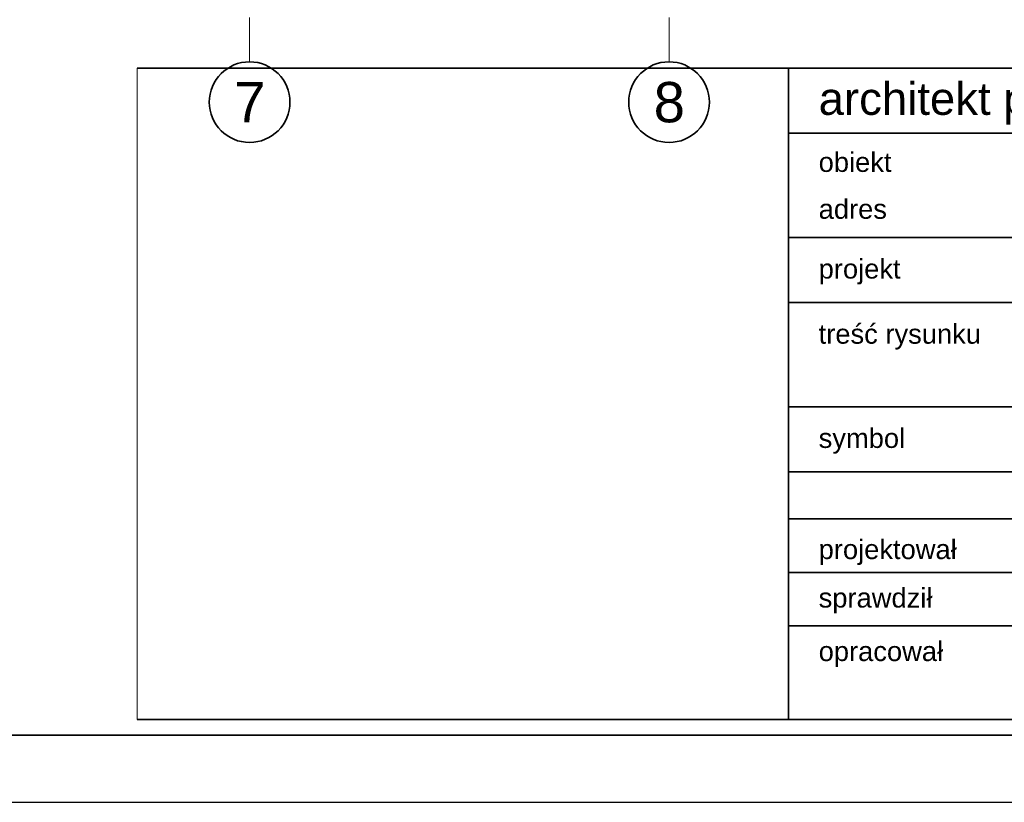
# Model space of a CAD drawing. Header units: millimetres. Extents: x 82175 to 237000, y 24756 to 471700.
# Tile 119 of 256: x 117680 to 125004, y 298692 to 304513. Entities that reach past the tile are written whole.
import ezdxf

# ---------------------------------------------------------------- set-up
doc = ezdxf.new("R2010")
doc.units = ezdxf.units.MM
doc.header["$XCLIPFRAME"] = 2
doc.linetypes.add('Kropki i Kreski', pattern=[6.702778, 3.527778, -1.763889, 0, -1.411111])
doc.layers.add('arch tabela_Nr_Pióra__100', color=7, linetype='Continuous', lineweight=20)
doc.layers.add('CP_FRREF', color=251, linetype='Continuous', lineweight=35)
doc.layers.add('CP_LINENORM', color=253, linetype='Continuous')
doc.layers.add('Konstrukcja - Siatka mod', color=8, linetype='Continuous')
doc.styles.add('STYL_AUTOMATYCZNY_1', font='arial.ttf')
picture_1 = doc.add_image_def('image1.tif', size_in_pixel=(2126, 2126))

msp = doc.modelspace()

# ---------------------------------------------------------------- linework, layer by layer
at = {"color": 7, "linetype": 'Continuous', "lineweight": 35}
for p, q in [((118554.2, 304153), (136554.2, 304153)), ((119329.7, 304153), (136286.4, 304153)), ((123399.5, 299308.2), (123399.5, 304153)), ((123399.5, 303668.5), (134325.5, 303668.5)), ((123399.5, 302893.3), (136554.2, 302893.3)), ((123399.5, 302408.9), (134325.5, 302408.9)), ((123399.5, 301633.7), (134325.5, 301633.7)), ((123399.5, 301149.2), (136554.2, 301149.2)), ((123399.5, 300799.5), (134325.5, 300799.5)), ((123399.5, 300401.8), (130384.2, 300401.8)), ((123399.5, 300004.1), (134325.5, 300004.1)), ((118554.2, 299308.2), (136554.2, 299308.2))]:
    msp.add_line(p, q, dxfattribs=at)
at = {"layer": 'CP_FRREF'}
msp.add_line((83674.5, 299192), (136674.5, 299192), dxfattribs=at)
at = {"layer": 'CP_LINENORM', "linetype": 'Continuous'}
msp.add_line((82174.5, 298692), (137174.5, 298692), dxfattribs=at)
at = {"layer": 'Konstrukcja - Siatka mod', "color": 8, "linetype": 'Kropki i Kreski', "lineweight": 13, "ltscale": 100}
for p, q in [((119390, 305200), (119390, 304200)), ((122510, 305200), (122510, 304200))]:
    msp.add_line(p, q, dxfattribs=at)
at = {"layer": 'Konstrukcja - Siatka mod', "color": 8, "linetype": 'Continuous', "lineweight": 35, "ltscale": 100}
for centre in [(119390, 303900), (122510, 303900)]:
    msp.add_circle(centre, 300, dxfattribs=at)

# ---------------------------------------------------------------- texts
at = {"color": 7, "linetype": 'Continuous', "lineweight": 35, "attachment_point": 4, "style": 'STYL_AUTOMATYCZNY_1'}
for s, insert, char_height in [('\\A1;{\\pql;\\fArial|b0|i0|c238|p0;\\W1.000000;architekt prowadzący}', (123623.2, 303889.8), 242.239), ('\\A1;{\\pql;\\fArial|b0|i0|c238|p0;\\W1.000000;obiekt}', (123623.2, 303452.8), 145.344), ('\\A1;{\\pql;\\fArial|b0|i0|c238|p0;\\W1.000000;adres}', (123623.2, 303104), 145.344), ('\\A1;{\\pql;\\fArial|b0|i0|c238|p0;\\W1.000000;projekt}', (123623.2, 302638.5), 145.344), ('\\A1;{\\pql;\\fArial|b0|i0|c238|p0;\\W1.000000;treść rysunku}', (123623.2, 302154), 145.344), ('\\A1;{\\pql;\\fArial|b0|i0|c238|p0;\\W1.000000;symbol}', (123623.2, 301378.8), 145.344), ('\\pxql;\\fArial|b0|i0|c238|p0;\\A1;projektował', (123623.2, 300551.9), 145.344), ('\\A1;{\\pql;\\fArial|b0|i0|c238|p0;\\W1.000000;sprawdził}', (123623.2, 300191.5), 145.344), ('\\pxql;\\fArial|b0|i0|c238|p0;\\A1;opracował', (123623.2, 299793.3), 145.344)]:
    msp.add_mtext(s, dxfattribs=dict(at, insert=insert, char_height=char_height))
at = {"layer": 'Konstrukcja - Siatka mod', "color": 8, "linetype": 'Continuous', "lineweight": 13, "char_height": 300, "attachment_point": 1, "style": 'STYL_AUTOMATYCZNY_1'}
for s, insert in [('\\A1;{\\pql;\\pt0;\\fArial|b0|i0|c238|p0;\\W1.000000;7}', (119275.6, 304050)), ('\\A1;{\\pql;\\pt0;\\fArial|b0|i0|c238|p0;\\W1.000000;8}', (122395.6, 304050))]:
    msp.add_mtext(s, dxfattribs=dict(at, insert=insert))

# ---------------------------------------------------------------- pictures from other files: only their frames are drawn
at = {"layer": 'arch tabela_Nr_Pióra__100', "linetype": 'Continuous'}
image = msp.add_image(picture_1, insert=(118554.2, 299308.2), size_in_units=(5000, 5000), dxfattribs=at)
image.set_boundary_path([(-0.5, 65.5), (2059.76, 2125.5)])

doc.saveas('drawing.dxf')
